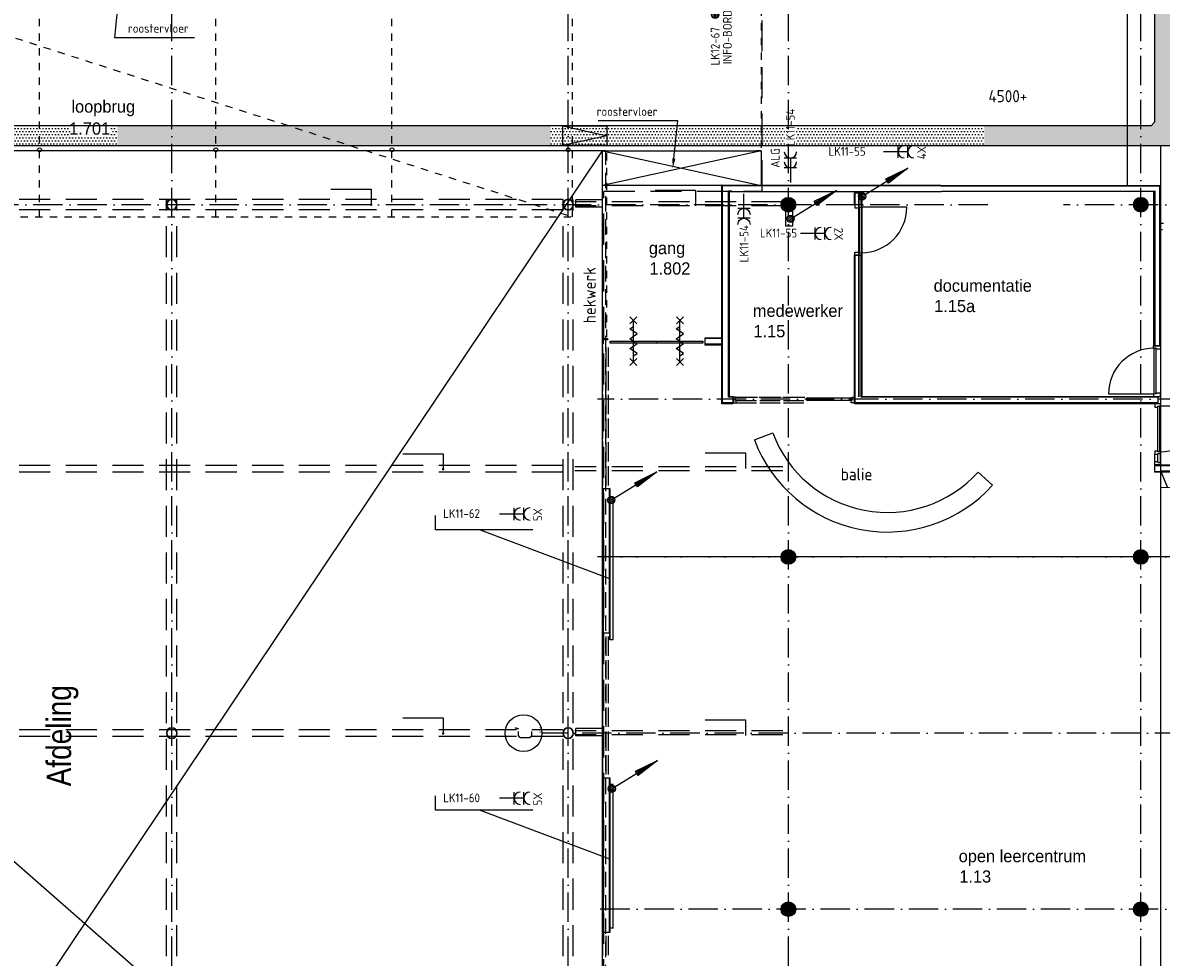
# Model space of a CAD drawing. Header units: millimetres. Extents: x 84333 to 241285, y -2244 to 84291.
# Tile 25 of 74: x 158474 to 181735, y 18995 to 38094. Entities that reach past the tile are written whole.
import ezdxf
from ezdxf.enums import TextEntityAlignment as Align

# ---------------------------------------------------------------- set-up
doc = ezdxf.new("R2010")
doc.units = ezdxf.units.MM
doc.header["$LTSCALE"] = 100
for name, pattern in [('DASHDOT', [9, 6, -1.5, 0, -1.5]), ('DASHED', [3, 1.5, -1.5]), ('HIDDEN', [9.525, 6.35, -3.175]), ('HIDDEN2', [4.7625, 3.175, -1.5875])]:
    doc.linetypes.add(name, pattern=pattern)
doc.layers.get('0').update_dxf_attribs({"linetype": 'CONTINUOUS'})
for name, color, linetype in [('AFDELING', 4, 'CONTINUOUS'), ('AL$1----_ALGEMEEN', 7, 'CONTINUOUS'), ('AL$1----_MAATVOERING', 7, 'CONTINUOUS'), ('AL$1----_TEKST', 7, 'CONTINUOUS'), ('AL$7----_STRAMIEN', 1, 'DASHDOT'), ('AL22----_BINNENWAND', 7, 'CONTINUOUS'), ('AL23----_VLOEREN', 4, 'CONTINUOUS'), ('AL28----_KONSTRUKTIE', 3, 'CONTINUOUS'), ('AL31----_BUITENKOZ', 7, 'CONTINUOUS'), ('AL32----_BINNENKOZ', 7, 'CONTINUOUS'), ('AL32----_DRAAIR', 7, 'CONTINUOUS'), ('AL32----_DRAAIRICHTING', 1, 'CONTINUOUS'), ('AL34----_BALUSTRADES', 4, 'DASHED'), ('AL65----_BEVEILIGING', 7, 'CONTINUOUS'), ('ALN-----_BLOCKNAAM', 2, 'CONTINUOUS'), ('ALXAA---_GEWBETON', 12, 'CONTINUOUS'), ('BL$4----', 7, 'CONTINUOUS'), ('BOUW', 8, 'CONTINUOUS'), ('EA61303-_ARCEER', 1, 'CONTINUOUS'), ('EB62203-_ATTRIB', 2, 'CONTINUOUS'), ('EB63104-_ATTRIB', 2, 'CONTINUOUS'), ('EL6126--_PVR', 3, 'CONTINUOUS'), ('EL61303-_WANDGOOT', 3, 'CONTINUOUS'), ('EL62203-_KRACHT-WCD230', 3, 'CONTINUOUS'), ('EL63104-_LICHT-ASP230V', 3, 'CONTINUOUS'), ('EL6441--_DATACOM', 3, 'CONTINUOUS'), ('KABELGGOOT1', 8, 'CONTINUOUS'), ('LIJN070', 130, 'CONTINUOUS'), ('MV-BINNENKOZIJN', 1, 'CONTINUOUS')]:
    doc.layers.add(name, color=color, linetype=linetype)
doc.styles.add('1_8', font='ISO', dxfattribs={"height": 1.8})
doc.styles.add('2_0', font='iso', dxfattribs={"height": 200})
doc.styles.add('BURO-025', font='BUROFONT.shx', dxfattribs={"height": 250})
doc.styles.add('NORATT', font='isocp.shx')
doc.styles.get("Standard").update_dxf_attribs({"font": 'iso.shx'})
doc.styles.add('TECHNIC', font='technic_.ttf')
pattern_1 = [(8e-14, (39793.956, 199192.7), (31.75, 63.5), [0, -63.5])]

# ---------------------------------------------------------------- blocks, each defined once
blk = doc.blocks.new('ES3W2A')
for p, q in [((1.25, 2), (-1.25, 2)), ((1.25, 0), (-1.25, 0)), ((0, 2), (0, -3))]:
    blk.add_line(p, q)
for centre in [(0, 3.25), (0, 1.25)]:
    blk.add_arc(centre, 1.25, 180, 0)
at = {"style": '1_8'}
for tag, flags, p in [('VERMOGEN', 9, (-2.5, 5)), ('GROEP', 8, (0, 5)), ('SCHAK', 8, (2.5, 5)), ('TAL', 8, (2.5, 5)), ('GELIJK', 9, (5, 5)), ('KAST', 9, (7, 5))]:
    blk.add_attdef(tag, text='', height=1.8, rotation=90, dxfattribs=dict(at, flags=flags)).set_placement(p, align=Align.MIDDLE_CENTER)
at = {"style": '1_8', "width": 0.7, "flags": 8}
blk.add_attdef('DOEL', text='', height=1.8, rotation=90, dxfattribs=at).set_placement((-2.5, 5), align=Align.MIDDLE_LEFT)
at = {"style": '1_8', "flags": 9}
blk.add_attdef('M_CODE', text='', height=1.8, dxfattribs=at).set_placement((0, 0), align=Align.MIDDLE_CENTER)
blk = doc.blocks.new('ES3X2')
for p, q in [((-0.45, 1.4), (-0.45, 2.6)), ((-0.15, 1.27), (-0.15, 2.73)), ((0.15, 1.27), (0.15, 2.73)), ((0.45, 1.4), (0.45, 2.6)), ((0, 1.25), (0, -3))]:
    blk.add_line(p, q)
at = {"color": 210}
for p, q in [((-0.6, 0.65), (-0.6, -0.15)), ((-0.6, 0.25), (0.6, -0.35)), ((-0.72, -0.71), (-0.72, -0.39)), ((-0.64, -0.75), (-0.64, -0.35)), ((-0.6, -0.55), (0.6, -1.15)), ((-0.6, -1.35), (0.6, -1.95)), ((-0.56, -0.75), (-0.56, -0.35)), ((-0.48, -0.71), (-0.48, -0.39))]:
    blk.add_line(p, q, dxfattribs=at)
blk.add_circle((0, 2), 0.75)
blk.add_circle((-0.6, -0.55), 0.2, dxfattribs=at)
at = {"style": '1_8'}
for tag, flags, p in [('VERMOGEN', 9, (-2.5, 4.5)), ('GROEP', 8, (0, 4.5)), ('SCHAK', 8, (2.5, 4.5)), ('KAST', 9, (7, 4.5)), ('DOEL', 8, (-2.5, 1))]:
    blk.add_attdef(tag, text='', height=1.8, rotation=90, dxfattribs=dict(at, flags=flags)).set_placement(p, align=Align.MIDDLE_LEFT)
at = {"style": '1_8', "flags": 8}
blk.add_attdef('TAL', text='', height=1.8, rotation=90, dxfattribs=at).set_placement((2.5, 4.5), align=Align.MIDDLE_CENTER)
at = {"style": '1_8', "flags": 9}
blk.add_attdef('M_CODE', text='', height=1.8, dxfattribs=at).set_placement((0, 0), align=Align.MIDDLE_CENTER)
blk = doc.blocks.new('DEMARKATIE1EB')
at = {"layer": 'LIJN070', "linetype": 'HIDDEN'}
for p, q in [((-48632, 23187), (-48632, 67006)), ((-51870, 23187), (-48632, 23187)), ((-51870, -5528), (-51870, 23182))]:
    blk.add_line(p, q, dxfattribs=at)
blk = doc.blocks.new('EH100000')
at = {"linetype": 'ByBlock'}
for p, q in [((1, 0.5), (0, 0.5)), ((1, 0.5, 1), (0, 0.5, 1)), ((0, -0.5, 1), (1, -0.5, 1)), ((1, -0.5), (0, -0.5))]:
    blk.add_line(p, q, dxfattribs=at)
at = {"linetype": 'ByBlock', "invisible_edges": 15}
for points in [[(1, -0.5), (0, -0.5), (0, 0.5), (1, 0.5)], [(0, 0.5), (1, 0.5), (1, 0.5, 1), (0, 0.5, 1)], [(0, -0.5, 1), (1, -0.5, 1), (1, -0.5), (0, -0.5)]]:
    blk.add_3dface(points, dxfattribs=at)
at = {"linetype": 'ByBlock', "style": '2_0', "flags": 8}
blk.add_attdef('FUNCTIE', text='', height=0.5, dxfattribs=at).set_placement((0.5, 0), align=Align.MIDDLE)
at = {"linetype": 'ByBlock', "flags": 9}
blk.add_attdef('SCHOT', text='', height=0.5, dxfattribs=at).set_placement((0.5, 0), align=Align.MIDDLE)
blk = doc.blocks.new('ES111201')
at = {"color": 0}
for p, q in [((0.38, 0.65), (5.5, 9.53)), ((0.73, 0.15), (-0.73, 0.15)), ((0.6, 0.45), (-0.6, 0.45)), ((0.73, -0.15), (-0.73, -0.15)), ((0.6, -0.45), (-0.6, -0.45))]:
    blk.add_line(p, q, dxfattribs=at)
for points in [[(2.57, 5.45), (5.5, 9.53), (3.43, 4.95)], [(3.22, 5.07), (4.63, 8.01), (2.78, 5.32)]]:
    blk.add_lwpolyline(points, close=True, dxfattribs=at)
blk.add_circle((0, 0), 0.75, dxfattribs=at)
blk = doc.blocks.new('EH100005')
blk.add_lwpolyline([(-1, -0.5), (0, -0.5), (0, 0.5), (-1, 0.5)])
at = {"style": '2_0', "flags": 9}
blk.add_attdef('HULPSTUK', text='', height=0.5, dxfattribs=at).set_placement((0, 0), align=Align.MIDDLE)
blk = doc.blocks.new('1010')
at = {"layer": 'AL$7----_STRAMIEN', "color": 7, "linetype": 'Continuous'}
blk.add_circle((0, 750), 750, dxfattribs=at)
at = {"layer": 'AL$7----_STRAMIEN', "color": 3, "linetype": 'Continuous'}
blk.add_attdef('STR-NAAM', text='', height=600, rotation=360, dxfattribs=at).set_placement((0, 750), align=Align.MIDDLE)
at = {"layer": 'ALN-----_BLOCKNAAM', "linetype": 'Continuous'}
blk.add_text('1010', height=100, dxfattribs=at).set_placement((0, 0))
blk = doc.blocks.new('A$C13e6995e')
at = {"layer": 'KABELGGOOT1'}
h = blk.add_hatch(dxfattribs=at)
h.set_pattern_fill('DOTS', color=256, scale=40, style=0)
h.set_pattern_definition(pattern_1)
h.paths.add_polyline_path([(97665, 44809), (97740, 44884), (100013, 44884), (100013, 45284), (97739, 45284), (97665, 45359), (97665, 53930), (97739, 54005), (106079, 54005), (106154, 53930), (106154, 49547), (106079, 49472), (104732, 49472), (104732, 49072), (106554, 49072), (106555, 54406), (97265, 54406), (97265, 38306), (97196, 38231), (93788, 38231), (93788, 37831), (97665, 37831)])
h = blk.add_hatch(dxfattribs=at)
h.set_pattern_fill('DOTS', color=256, scale=40, style=0)
h.set_pattern_definition(pattern_1)
h.paths.add_polyline_path([(76072, 38231), (71784, 38231), (71784, 37828), (76072, 37828)])
h = blk.add_hatch(dxfattribs=at)
h.set_pattern_fill('DOTS', color=256, scale=40, style=0)
h.set_pattern_definition(pattern_1)
h.paths.add_polyline_path([(80663, 38231), (76072, 38231), (76072, 37828), (80663, 37829)])
h.paths.add_polyline_path([(84930, 38231), (80663, 38231), (80663, 37829), (84930, 37829)])
h = blk.add_hatch(dxfattribs=at)
h.set_pattern_fill('DOTS', color=256, scale=40, style=0)
h.set_pattern_definition(pattern_1)
h.paths.add_polyline_path([(87037, 38231), (86074, 38231), (85174, 38231), (85174, 37829), (87037, 37830)])
h.paths.add_polyline_path([(85174, 38231), (84930, 38231), (84930, 37829), (85174, 37829)])
h.paths.add_polyline_path([(89791, 38231), (87037, 38231), (87037, 37830), (89791, 37830)])
h = blk.add_hatch(dxfattribs=at)
h.set_pattern_fill('DOTS', color=256, scale=40, style=0)
h.set_pattern_definition(pattern_1)
h.paths.add_polyline_path([(93788, 38231), (89791, 38231), (89791, 37830), (93788, 37831)])
at = {"layer": 'AL$1----_ALGEMEEN', "color": 8, "linetype": 'DASHED'}
for p, q in [((59995, 44520), (85375, 36370)), ((74485, 36370), (74485, 44520)), ((78085, 36370), (78085, 44520)), ((81685, 36370), (81685, 44520)), ((85375, 36370), (85375, 44520)), ((59995, 36370), (85375, 36370))]:
    blk.add_line(p, q, dxfattribs=at)
at = {"layer": 'AL$1----_MAATVOERING', "color": 8}
for p, q in [((76199, 41875), (76018, 40034)), ((76018, 40034), (77651, 40034)), ((87528, 38335), (85895, 38335)), ((87444, 37564), (87528, 38335))]:
    blk.add_line(p, q, dxfattribs=at)
blk.add_solid([(87477, 37561), (87422, 37366), (87411, 37568)], dxfattribs=at)
at = {"layer": 'AL$7----_STRAMIEN', "color": 1}
for p, q in [((89785, 9360), (89785, 63920)), ((93858, 36620), (59485, 36620)), ((107244, 36620), (95405, 36620)), ((107824, 32645), (85885, 32645)), ((107244, 29420), (85885, 29420)), ((107824, 29420), (85885, 29420)), ((109574, 25820), (84754, 25820)), ((107244, 22220), (85885, 22220))]:
    blk.add_line(p, q, dxfattribs=at)
at = {"layer": 'AL$7----_STRAMIEN'}
for points in [[(77185, 9360), (77185, 48023)], [(85285, 9360), (85285, 48023)]]:
    blk.add_lwpolyline(points, dxfattribs=at)
at = {"layer": 'AL$7----_STRAMIEN', "color": 1}
blk.add_lwpolyline([(96985, 9360), (96985, 42621)], dxfattribs=at)
at = {"layer": 'AL22----_BINNENWAND', "color": 8}
for p, q in [((88424, 32552), (88424, 37026)), ((88424, 37026), (97379, 37014)), ((97379, 37014), (97379, 33736)), ((97254, 36889), (88574, 36877)), ((88574, 36877), (88574, 32702)), ((91136, 36620), (91136, 36864)), ((91136, 36864), (91286, 36864)), ((91136, 36620), (91136, 36864)), ((91136, 36864), (91286, 36864)), ((91286, 36864), (91286, 36620)), ((91286, 36864), (91286, 36620)), ((97254, 33736), (97254, 36889)), ((91286, 36620), (91136, 36620)), ((91286, 36620), (91136, 36620)), ((91136, 32552), (91136, 35586)), ((91136, 35586), (91286, 35586)), ((91136, 32552), (91136, 35586)), ((91136, 35586), (91286, 35586)), ((91286, 35586), (91286, 32702)), ((91286, 35586), (91286, 32702)), ((88085, 33752), (88085, 33902)), ((88085, 33902), (88424, 33902)), ((88424, 33752), (88085, 33752)), ((88424, 33902), (88424, 33752)), ((97379, 33736), (97254, 33736)), ((88574, 32702), (88651, 32702)), ((88651, 32702), (88651, 32552)), ((91286, 32702), (97336, 32702)), ((91286, 32702), (97336, 32702)), ((97336, 32702), (97336, 32552)), ((97336, 32702), (97336, 32552)), ((88651, 32552), (88424, 32552)), ((97336, 32552), (91136, 32552)), ((97336, 32552), (91136, 32552)), ((97272, 31301), (105407, 31301)), ((97272, 31151), (97272, 31301)), ((105407, 31151), (97272, 31151)), ((85987, 27862), (85987, 30816)), ((85987, 30816), (86137, 30816)), ((86137, 30816), (86137, 27862)), ((86137, 27862), (85987, 27862)), ((85987, 21746), (85987, 24908)), ((85987, 24908), (86137, 24908)), ((86137, 24908), (86137, 21746)), ((86137, 21746), (85987, 21746))]:
    blk.add_line(p, q, dxfattribs=at)
at = {"layer": 'AL22----_BINNENWAND', "color": 8, "linetype": 'Continuous'}
for p, q in [((88439, 32567), (88439, 37011)), ((88439, 37011), (97364, 36999)), ((97364, 36999), (97364, 33736)), ((88559, 36892), (97269, 36904)), ((88559, 32687), (88559, 36892)), ((91151, 36620), (91151, 36864)), ((91151, 36620), (91151, 36864)), ((91271, 36620), (91271, 36864)), ((91271, 36620), (91271, 36864)), ((97269, 36904), (97269, 33736)), ((91151, 32567), (91151, 35586)), ((91151, 32567), (91151, 35586)), ((91271, 32687), (91271, 35586)), ((91271, 32687), (91271, 35586)), ((88424, 33887), (88085, 33887)), ((88424, 33767), (88085, 33767)), ((88651, 32567), (88439, 32567)), ((88651, 32687), (88559, 32687)), ((97336, 32567), (91151, 32567)), ((97336, 32567), (91151, 32567)), ((97336, 32687), (91271, 32687)), ((97336, 32687), (91271, 32687)), ((97272, 31286), (105407, 31286)), ((97272, 31166), (105407, 31166)), ((86002, 30816), (86002, 27862)), ((86122, 30816), (86122, 27862)), ((86002, 24908), (86002, 21746)), ((86122, 24908), (86122, 21746))]:
    blk.add_line(p, q, dxfattribs=at)
at = {"layer": 'AL23----_VLOEREN', "color": 8}
for p, q in [((85987, 37720), (59874, 37720)), ((69182, 12640), (85987, 37720)), ((85987, 12673), (85987, 37720)), ((85987, 37720), (89225, 37014)), ((85987, 37014), (85987, 37720)), ((85987, 37720), (89225, 37720)), ((89225, 37720), (85987, 37014)), ((89225, 37720), (89225, 37014)), ((89225, 37014), (85987, 37014)), ((64831, 31191), (85987, 12673))]:
    blk.add_line(p, q, dxfattribs=at)
at = {"layer": 'AL28----_KONSTRUKTIE', "color": 8}
for p, q in [((85987, 36716), (85439, 36716)), ((85439, 36566), (85439, 36716)), ((85987, 36566), (85439, 36566)), ((85987, 25916), (85439, 25916)), ((85439, 25766), (85439, 25916)), ((85987, 25766), (85439, 25766))]:
    blk.add_line(p, q, dxfattribs=at)
for centre, radius in [((74485, 37741), 40), ((78085, 37741), 40), ((81685, 37741), 40), ((85285, 37741), 40), ((89785, 36620), 150), ((96985, 36620), 150), ((89785, 29420), 150), ((96985, 29420), 150), ((89785, 22220), 150), ((96985, 22220), 150)]:
    blk.add_circle(centre, radius, dxfattribs=at)
for centre, radius, start, end in [((77185, 36620), 110, 0, 180), ((77185, 36620), 110, 180, 0), ((77185, 36620), 102, 0, 180), ((77185, 36620), 102, 180, 0), ((85285, 36620), 110, 0, 180), ((85285, 36620), 110, 180, 0), ((85285, 36620), 102, 0, 180), ((85285, 36620), 102, 180, 0), ((77185, 25820), 110, 0, 180), ((77185, 25820), 110, 180, 0), ((77185, 25820), 102, 0, 180), ((77185, 25820), 102, 180, 0), ((85285, 25820), 110, 0, 180), ((85285, 25820), 110, 180, 0), ((85285, 25820), 102, 0, 180), ((85285, 25820), 102, 180, 0)]:
    blk.add_arc(centre, radius, start, end, dxfattribs=at)
at = {"layer": 'AL31----_BUITENKOZ', "color": 8, "linetype": 'Continuous'}
for p, q in [((86146, 33790), (86146, 33831)), ((86146, 33831), (87087, 33831)), ((87087, 33790), (86146, 33790)), ((87087, 33831), (87087, 33790)), ((87099, 33790), (87099, 33831)), ((87099, 33831), (88037, 33831)), ((88037, 33790), (87099, 33790)), ((88037, 33831), (88037, 33790)), ((90154, 32663), (90154, 32622)), ((91084, 32663), (90154, 32663)), ((90154, 32622), (91084, 32622)), ((91084, 32622), (91084, 32663))]:
    blk.add_line(p, q, dxfattribs=at)
at = {"layer": 'AL32----_BINNENKOZ', "color": 8, "linetype": 'HIDDEN2'}
for p, q in [((86056, 37719), (59874, 37720)), ((85987, 12667), (85987, 37719)), ((86056, 12667), (86056, 37719))]:
    blk.add_line(p, q, dxfattribs=at)
at = {"layer": 'AL32----_BINNENKOZ', "color": 8}
for p, q in [((91281, 36620), (91142, 36620)), ((91142, 36620), (91142, 36553)), ((91142, 36553), (91230, 36553)), ((91230, 36570), (91230, 35636)), ((91230, 36553), (91230, 36570)), ((91230, 36570), (91281, 36570)), ((91270, 36570), (91270, 35636)), ((91281, 36570), (91281, 36620)), ((97379, 36104), (97379, 36243)), ((97379, 36243), (97446, 36243)), ((97429, 36104), (97379, 36104)), ((91142, 35586), (91142, 35653)), ((91142, 35653), (91230, 35653)), ((91230, 35653), (91230, 35636)), ((91230, 35636), (91281, 35636)), ((91281, 35636), (91281, 35586)), ((91281, 35586), (91142, 35586)), ((85987, 33770), (85987, 33884)), ((85987, 33884), (86101, 33884)), ((86005, 33770), (86005, 33866)), ((86005, 33866), (86101, 33866)), ((97247, 33736), (97386, 33736)), ((97247, 33686), (97247, 33736)), ((97386, 33736), (97386, 33669)), ((85987, 33720), (85987, 33291)), ((86054, 33703), (86054, 33308)), ((86101, 33703), (86101, 33308)), ((97298, 33686), (97247, 33686)), ((97258, 32752), (97258, 33686)), ((97298, 32752), (97298, 33686)), ((97298, 33669), (97298, 33686)), ((97386, 33669), (97298, 33669)), ((85987, 33235), (85987, 32806)), ((86054, 33218), (86054, 32823)), ((86101, 33218), (86101, 32823)), ((85987, 32750), (85987, 32321)), ((86054, 32733), (86054, 32338)), ((86101, 32733), (86101, 32338)), ((88702, 32683), (88652, 32683)), ((88652, 32683), (88652, 32659)), ((88669, 32659), (88652, 32659)), ((88652, 32592), (88652, 32569)), ((88652, 32569), (88652, 32592)), ((88652, 32592), (88669, 32592)), ((88652, 32569), (88719, 32569)), ((88669, 32592), (88669, 32659)), ((88702, 32683), (89152, 32683)), ((88702, 32616), (88702, 32683)), ((88719, 32616), (88702, 32616)), ((88719, 32616), (89135, 32616)), ((88719, 32569), (88719, 32616)), ((88719, 32569), (89135, 32569)), ((89185, 32683), (89636, 32683)), ((89202, 32616), (89619, 32616)), ((89202, 32569), (89619, 32569)), ((89669, 32683), (90119, 32683)), ((89686, 32616), (90102, 32616)), ((89686, 32569), (90102, 32569)), ((91069, 32569), (91069, 32616)), ((91069, 32616), (91086, 32616)), ((91136, 32569), (91069, 32569)), ((91086, 32616), (91086, 32683)), ((91086, 32683), (91136, 32683)), ((91136, 32683), (91136, 32569)), ((97298, 32752), (97247, 32752)), ((97247, 32752), (97247, 32702)), ((97247, 32702), (97386, 32702)), ((97386, 32769), (97298, 32769)), ((97298, 32769), (97298, 32752)), ((97336, 32702), (97336, 32569)), ((97386, 32702), (97386, 32769)), ((97386, 32552), (97272, 32552)), ((97272, 32552), (97272, 32485)), ((97272, 32485), (97335, 32485)), ((97335, 32485), (97335, 32502)), ((97335, 32502), (97386, 32502)), ((97335, 31568), (97335, 32502)), ((97375, 31568), (97375, 32502)), ((97386, 32502), (97386, 32552)), ((85987, 32265), (85987, 31836)), ((86054, 32248), (86054, 31853)), ((86101, 32248), (86101, 31853)), ((89089, 31814), (89463, 31954)), ((85987, 31780), (85987, 31351)), ((86054, 31763), (86054, 31368)), ((86101, 31763), (86101, 31368)), ((97335, 31585), (97272, 31585)), ((97272, 31585), (97272, 31518)), ((97272, 31368), (97272, 31518)), ((97272, 31518), (97335, 31518)), ((97335, 31568), (97335, 31585)), ((97386, 31568), (97335, 31568)), ((97335, 31518), (97335, 31535)), ((97335, 31535), (97386, 31535)), ((97335, 31368), (97335, 31518)), ((97386, 31535), (97386, 31568)), ((97386, 31535), (97386, 31568)), ((97386, 31351), (97386, 31535)), ((85987, 31295), (85987, 30866)), ((86054, 31278), (86054, 30883)), ((86101, 31278), (86101, 30883)), ((97272, 31301), (97272, 31368)), ((97272, 31368), (97335, 31368)), ((97386, 31301), (97272, 31301)), ((97335, 31368), (97335, 31351)), ((97335, 31351), (97386, 31351)), ((97386, 31351), (97386, 31301)), ((93661, 31154), (93958, 30886)), ((85987, 27812), (85987, 27383)), ((86054, 27795), (86054, 27400)), ((86101, 27795), (86101, 27400)), ((85987, 27327), (85987, 26898)), ((86054, 27310), (86054, 26915)), ((86101, 27310), (86101, 26915)), ((85987, 26842), (85987, 26413)), ((86054, 26825), (86054, 26430)), ((86101, 26825), (86101, 26430)), ((85987, 26357), (85987, 25928)), ((86054, 26340), (86054, 25945)), ((86101, 26340), (86101, 25945)), ((85987, 25872), (85987, 25443)), ((86054, 25855), (86054, 25460)), ((86101, 25855), (86101, 25460)), ((85987, 25387), (85987, 24958)), ((86054, 25370), (86054, 24975)), ((86101, 25370), (86101, 24975)), ((85987, 21696), (85987, 21267)), ((86054, 21679), (86054, 21284)), ((86101, 21679), (86101, 21284))]:
    blk.add_line(p, q, dxfattribs=at)
for radius in [2500, 2900]:
    blk.add_arc((91805, 32830), radius, 200.4958, 317.9285, dxfattribs=at)
at = {"layer": 'AL32----_DRAAIR', "color": 8}
blk.add_line((98309, 32502), (97375, 32502), dxfattribs=at)
blk.add_arc((97375, 32502), 934, 270, 0, dxfattribs=at)
at = {"layer": 'AL32----_DRAAIRICHTING', "color": 8}
for p, q in [((96705, 43576), (96705, 37022)), ((92204, 36570), (91270, 36570)), ((96324, 32752), (97258, 32752))]:
    blk.add_line(p, q, dxfattribs=at)
for centre, start, end in [((91270, 36570), 270, 0), ((97258, 32752), 90, 180)]:
    blk.add_arc(centre, 934, start, end, dxfattribs=at)
at = {"layer": 'AL34----_BALUSTRADES', "color": 8}
for p, q in [((89225, 41230), (89225, 37720)), ((86077, 37820), (59811, 37820)), ((86077, 33920), (86077, 37820)), ((89225, 37720), (89135, 37720))]:
    blk.add_line(p, q, dxfattribs=at)
at = {"layer": 'AL65----_BEVEILIGING', "color": 8, "linetype": 'Continuous'}
for p, q in [((86547, 34186), (86687, 34326)), ((86687, 34186), (86547, 34326)), ((86617, 33406), (86617, 34256)), ((87498, 34186), (87638, 34326)), ((87638, 34186), (87498, 34326)), ((87568, 33406), (87568, 34256)), ((86542, 34081), (86617, 34131)), ((86692, 33981), (86542, 34081)), ((86617, 33931), (86692, 33981)), ((87493, 34081), (87568, 34131)), ((87643, 33981), (87493, 34081)), ((87568, 33931), (87643, 33981)), ((86542, 33881), (86617, 33931)), ((86692, 33781), (86542, 33881)), ((86542, 33681), (86617, 33731)), ((86617, 33731), (86692, 33781)), ((87493, 33881), (87568, 33931)), ((87643, 33781), (87493, 33881)), ((87493, 33681), (87568, 33731)), ((87568, 33731), (87643, 33781)), ((86692, 33581), (86542, 33681)), ((86617, 33531), (86692, 33581)), ((87643, 33581), (87493, 33681)), ((87568, 33531), (87643, 33581)), ((86547, 33336), (86687, 33476)), ((86687, 33336), (86547, 33476)), ((87498, 33336), (87638, 33476)), ((87638, 33336), (87498, 33476))]:
    blk.add_line(p, q, dxfattribs=at)
at = {"layer": 'ALXAA---_GEWBETON', "color": 8}
for p, q in [((89725, 36483), (89725, 36758)), ((89745, 36475), (89745, 36765)), ((89765, 36471), (89765, 36769)), ((89785, 36470), (89785, 36770)), ((89805, 36471), (89805, 36769)), ((89825, 36475), (89825, 36765)), ((89845, 36483), (89845, 36758)), ((96925, 36483), (96925, 36758)), ((96945, 36475), (96945, 36765)), ((96965, 36471), (96965, 36769)), ((96985, 36470), (96985, 36770)), ((97005, 36471), (97005, 36769)), ((97025, 36475), (97025, 36765)), ((97045, 36483), (97045, 36758)), ((89645, 36566), (89645, 36674)), ((89665, 36530), (89665, 36710)), ((89685, 36508), (89685, 36732)), ((89705, 36493), (89705, 36747)), ((89865, 36493), (89865, 36747)), ((89885, 36508), (89885, 36732)), ((89905, 36530), (89905, 36710)), ((89925, 36566), (89925, 36674)), ((96845, 36566), (96845, 36674)), ((96865, 36530), (96865, 36710)), ((96885, 36508), (96885, 36732)), ((96905, 36493), (96905, 36747)), ((97065, 36493), (97065, 36747)), ((97085, 36508), (97085, 36732)), ((97105, 36530), (97105, 36710)), ((97125, 36566), (97125, 36674)), ((89705, 29293), (89705, 29547)), ((89725, 29283), (89725, 29558)), ((89745, 29275), (89745, 29565)), ((89765, 29271), (89765, 29569)), ((89785, 29270), (89785, 29570)), ((89805, 29271), (89805, 29569)), ((89825, 29275), (89825, 29565)), ((89845, 29283), (89845, 29558)), ((89865, 29293), (89865, 29547)), ((96905, 29293), (96905, 29547)), ((96925, 29283), (96925, 29558)), ((96945, 29275), (96945, 29565)), ((96965, 29271), (96965, 29569)), ((96985, 29270), (96985, 29570)), ((97005, 29271), (97005, 29569)), ((97025, 29275), (97025, 29565)), ((97045, 29283), (97045, 29558)), ((97065, 29293), (97065, 29547)), ((89645, 29366), (89645, 29474)), ((89665, 29330), (89665, 29510)), ((89685, 29308), (89685, 29532)), ((89885, 29308), (89885, 29532)), ((89905, 29330), (89905, 29510)), ((89925, 29366), (89925, 29474)), ((96845, 29366), (96845, 29474)), ((96865, 29330), (96865, 29510)), ((96885, 29308), (96885, 29532)), ((97085, 29308), (97085, 29532)), ((97105, 29330), (97105, 29510)), ((97125, 29366), (97125, 29474)), ((89685, 22108), (89685, 22332)), ((89705, 22093), (89705, 22347)), ((89725, 22083), (89725, 22358)), ((89745, 22075), (89745, 22365)), ((89765, 22071), (89765, 22369)), ((89785, 22070), (89785, 22370)), ((89805, 22071), (89805, 22369)), ((89825, 22075), (89825, 22365)), ((89845, 22083), (89845, 22358)), ((89865, 22093), (89865, 22347)), ((89885, 22108), (89885, 22332)), ((96885, 22108), (96885, 22332)), ((96905, 22093), (96905, 22347)), ((96925, 22083), (96925, 22358)), ((96945, 22075), (96945, 22365)), ((96965, 22071), (96965, 22369)), ((96985, 22070), (96985, 22370)), ((97005, 22071), (97005, 22369)), ((97025, 22075), (97025, 22365)), ((97045, 22083), (97045, 22358)), ((97065, 22093), (97065, 22347)), ((97085, 22108), (97085, 22332)), ((89645, 22166), (89645, 22274)), ((89665, 22130), (89665, 22310)), ((89905, 22130), (89905, 22310)), ((89925, 22166), (89925, 22274)), ((96845, 22166), (96845, 22274)), ((96865, 22130), (96865, 22310)), ((97105, 22130), (97105, 22310)), ((97125, 22166), (97125, 22274))]:
    blk.add_line(p, q, dxfattribs=at)
at = {"layer": 'KABELGGOOT1'}
for p, q in [((97265, 54405, 2750), (97265, 38306, 2750)), ((85174, 38231, 3650), (71686, 38231, 3650)), ((86074, 38231, 2750), (85174, 38231, 3650)), ((85174, 38231, 2750), (86074, 38030, 3650)), ((85174, 38231, 2750), (86074, 38231, 2750)), ((85174, 37831, 2750), (85174, 38231, 2750)), ((85174, 37831, 2750), (85174, 38231, 2750)), ((86074, 38231, 2750), (86074, 37830, 3650)), ((97196, 38231, 2750), (86074, 38231, 2750)), ((97265, 38306, 2750), (97196, 38231, 2750)), ((86074, 38030, 3650), (85174, 37831, 2750)), ((47000, 37825), (97665, 37831)), ((86074, 37830, 3650), (85174, 37831, 2750)), ((97397, 18538, 3040), (97396, 37822, 2750)), ((97396, 31180, 2750), (97666, 31181, 2750)), ((97532, 30844, 3040), (97396, 31180, 2750)), ((97397, 30843, 3040), (97667, 30844, 3040))]:
    blk.add_line(p, q, dxfattribs=at)
at = {"layer": 'MV-BINNENKOZIJN'}
for p, q in [((80438, 36936), (81260, 36936)), ((81260, 36936), (81260, 36618)), ((87063, 36917), (87884, 36917)), ((87884, 36917), (87884, 36599)), ((81907, 31531), (82729, 31531)), ((82729, 31531), (82729, 31213)), ((88087, 31549), (88909, 31549)), ((88909, 31549), (88909, 31231)), ((81907, 26132), (82729, 26132)), ((82729, 26132), (82729, 25814)), ((88087, 26089), (88909, 26089)), ((88909, 26089), (88909, 25771))]:
    blk.add_line(p, q, dxfattribs=at)
at = {"layer": 'MV-BINNENKOZIJN', "color": 2, "linetype": 'HIDDEN'}
for p, q in [((85180, 36726), (60190, 36726)), ((85180, 36515), (60190, 36515)), ((85180, 31288), (60190, 31288)), ((85180, 31153), (60190, 31153)), ((85180, 25888), (60190, 25888)), ((85180, 25753), (60190, 25753))]:
    blk.add_line(p, q, dxfattribs=at)
for points in [[(77080, 12686), (77080, 36726)], [(77290, 12686), (77290, 36726)], [(85180, 12686), (85180, 36726)], [(85390, 12686), (85390, 36726)], [(89668, 36677), (85421, 36677)], [(89668, 36595), (85421, 36595)], [(89668, 31260), (85421, 31260)], [(89668, 31178), (85421, 31178)], [(89668, 25865), (85421, 25865)], [(89668, 25783), (85421, 25783)]]:
    blk.add_lwpolyline(points, dxfattribs=at)
at = {"layer": 'MV-BINNENKOZIJN', "const_width": 25}
for points in [[(81247, 36618, 1), (81272, 36618, 1)], [(82716, 31213, 1), (82741, 31213, 1)], [(82716, 25814, 1), (82741, 25814, 1)]]:
    blk.add_lwpolyline(points, format="xyb", close=True, dxfattribs=at)
at = {"layer": 'AL$7----_STRAMIEN', "color": 8, "xscale": 0.5, "yscale": 0.5, "zscale": 0.5, "rotation": 90.00000000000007}
blk.add_blockref('1010', (84748, 25820), dxfattribs=at).add_auto_attribs({'STR-NAAM': "C'"})
at = {"layer": 'AFDELING', "color": 8, "style": 'TECHNIC'}
for p in [(92219, 54468), (58038, 41625), (88108, 41444)]:
    blk.add_attdef('VIDE', text='', height=500, dxfattribs=at).set_placement(p, align=Align.CENTER)
blk.add_attdef('VIDE', text='', height=500, rotation=90, dxfattribs=at).set_placement((75129, 25766), align=Align.CENTER)
at = {"layer": 'AL$1----_TEKST', "color": 8}
blk.add_text('4500+', height=250, dxfattribs=at).set_placement((93873, 38713))
blk.add_text('hekwerk', height=250, rotation=90, dxfattribs=at).set_placement((85847, 34196))
at = {"layer": 'BL$4----', "color": 8}
for s, height, p in [('roostervloer', 180, (76291, 40134)), ('roostervloer', 180, (85868, 38435)), ('balie', 250, (90855, 30986))]:
    blk.add_text(s, height=height, dxfattribs=at).set_placement(p)
at = {"layer": 'BOUW', "style": 'BURO-025'}
for s, p in [('loopbrug', (75135, 38502)), ('1.701', (75090, 38051)), ('gang', (86933, 35609)), ('1.802', (86945, 35192)), ('documentatie', (92752, 34841)), ('1.15a', (92764, 34424)), ('medewerker', (89058, 34327)), ('1.15', (89070, 33910)), ('open leercentrum', (93264, 23181)), ('1.13', (93276, 22764))]:
    blk.add_text(s, height=250, dxfattribs=at).set_placement(p)

msp = doc.modelspace()

# ---------------------------------------------------------------- hatches: boundary and pattern name
at = {"layer": 'EA61303-_ARCEER'}
h = msp.add_hatch(dxfattribs=at)
h.set_pattern_fill('LINE,N', color=256, scale=20, angle=315, style=0)
h.set_pattern_definition([(315, (174132.26, 34243.12), (44.901, 44.901), [])])
edge = h.paths.add_edge_path()
edge.add_line((174058, 34243), (174058, 33942))
edge = h.paths.add_edge_path()
edge.add_line((174058, 33942), (174207, 33942))
edge = h.paths.add_edge_path()
edge.add_line((174207, 33942), (174207, 34243))
edge = h.paths.add_edge_path()
edge.add_line((174207, 34243), (174058, 34243))

# ---------------------------------------------------------------- linework, layer by layer
at = {"layer": 'EL61303-_WANDGOOT'}
for p, q in [((172959, 34650, 1500), (172894, 34650)), ((170470, 28415), (170535, 28415, 1500)), ((170535, 25479, 1500), (170470, 25479)), ((170535, 22525, 1500), (170470, 22525)), ((170535, 19589, 1500), (170470, 19589))]:
    msp.add_line(p, q, dxfattribs=at)
at = {"layer": 'EL62203-_KRACHT-WCD230'}
for p, q in [((166906, 27732), (166906, 28021)), ((168893, 27732), (166906, 27732)), ((167817, 27732), (170459, 26739)), ((166906, 22002), (166906, 22291)), ((168893, 22002), (166906, 22002)), ((167817, 22002), (170459, 21009))]:
    msp.add_line(p, q, dxfattribs=at)

# ---------------------------------------------------------------- block references
at = {"layer": 'EL6126--_PVR', "xscale": 99.99999999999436, "yscale": 99.99999999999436, "zscale": 99.99999999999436, "rotation": 331.7005555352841}
for p in [(175623, 34546, 1500), (174161, 34087), (170495, 28336, 1500), (170508, 22439, 1500)]:
    msp.add_blockref('ES111201', p, dxfattribs=at)
at = {"layer": 'EL61303-_WANDGOOT'}
for name, p, xscale, yscale, zscale, rotation in [('EH100000', (175591, 34650, 1500), 4200, 65, 120, 270), ('EH100005', (174132, 34243), 276, 149.5, 276, 90), ('EH100005', (174132, 33942), 276, 149.5, 276, 270), ('EH100000', (170502, 28415, 1500), 2936, 65, 120, 270), ('EH100000', (170502, 22525, 1500), 2936, 65, 120, 270)]:
    msp.add_blockref(name, p, dxfattribs=dict(at, xscale=xscale, yscale=yscale, zscale=zscale, rotation=rotation))
at = {"layer": 'EL62203-_KRACHT-WCD230'}
ref = msp.add_blockref('ES3W2A', (174159, 35129), dxfattribs=dict(at, xscale=100, yscale=100, zscale=100))
ref.add_attrib('DOEL', 'ALG', dxfattribs={"layer": 'EB62203-_ATTRIB', "color": 1, "height": 180, "rotation": 90, "style": '1_8', "flags": 8}).set_placement((173849, 35131), align=Align.MIDDLE_LEFT)
ref.add_attrib('GROEP', 'LK11-54', dxfattribs={"layer": 'EB62203-_ATTRIB', "color": 1, "height": 180, "rotation": 90, "style": '1_8', "flags": 8}).set_placement((174157, 35575), align=Align.MIDDLE_LEFT)
ref = msp.add_blockref('ES3W2A', (176358, 35457, 1500), dxfattribs=dict(at, xscale=100, yscale=100, zscale=100, rotation=270))
ref.add_attrib('DOEL', '4X', dxfattribs={"layer": 'EB62203-_ATTRIB', "color": 1, "height": 180, "rotation": 90, "style": 'NORATT', "flags": 8}).set_placement((176841, 35573, 1500), align=Align.MIDDLE_RIGHT)
ref.add_attrib('GROEP', 'LK11-55  ', dxfattribs={"layer": 'EB62203-_ATTRIB', "color": 1, "height": 180, "style": 'NORATT', "flags": 8}).set_placement((175901, 35466, 1500), align=Align.MIDDLE_RIGHT)
ref = msp.add_blockref('ES3W2A', (173210, 34299), dxfattribs=dict(at, xscale=-100, yscale=100, zscale=100, rotation=180))
ref.add_attrib('GROEP', 'LK11-54', dxfattribs={"layer": 'EB62203-_ATTRIB', "color": 1, "height": 180, "rotation": 90, "style": '1_8', "flags": 8}).set_placement((173212, 33197), align=Align.MIDDLE_LEFT)
ref = msp.add_blockref('ES3W2A', (174663, 33787, 1500), dxfattribs=dict(at, xscale=100, yscale=100, zscale=100, rotation=270))
ref.add_attrib('DOEL', '2X', dxfattribs={"layer": 'EB62203-_ATTRIB', "color": 1, "height": 180, "rotation": 270, "style": '1_8', "flags": 8}).set_placement((175146, 33904), align=Align.MIDDLE_LEFT)
ref.add_attrib('GROEP', 'LK11-55  ', dxfattribs={"layer": 'EB62203-_ATTRIB', "color": 1, "height": 180, "style": 'NORATT', "flags": 8}).set_placement((174501, 33796, 1500), align=Align.MIDDLE_RIGHT)
ref = msp.add_blockref('ES3W2A', (168512, 28054, 1500), dxfattribs=dict(at, xscale=100, yscale=100, zscale=100, rotation=270))
ref.add_attrib('DOEL', '5X', dxfattribs={"layer": 'EB62203-_ATTRIB', "color": 1, "height": 180, "rotation": 90, "style": 'NORATT', "flags": 8}).set_placement((168995, 28171, 1500), align=Align.MIDDLE_RIGHT)
ref.add_attrib('GROEP', 'LK11-62', dxfattribs={"layer": 'EB62203-_ATTRIB', "color": 1, "height": 180, "style": 'NORATT', "flags": 8}).set_placement((167815, 28063, 1500), align=Align.MIDDLE_RIGHT)
ref = msp.add_blockref('ES3W2A', (168512, 22244, 1500), dxfattribs=dict(at, xscale=100, yscale=100, zscale=100, rotation=270))
ref.add_attrib('DOEL', '5X', dxfattribs={"layer": 'EB62203-_ATTRIB', "color": 1, "height": 180, "rotation": 90, "style": 'NORATT', "flags": 8}).set_placement((168995, 22360, 1500), align=Align.MIDDLE_RIGHT)
ref.add_attrib('GROEP', 'LK11-60', dxfattribs={"layer": 'EB62203-_ATTRIB', "color": 1, "height": 180, "style": 'NORATT', "flags": 8}).set_placement((167815, 22252, 1500), align=Align.MIDDLE_RIGHT)
at = {"layer": 'EL63104-_LICHT-ASP230V'}
ref = msp.add_blockref('ES3X2', (172621, 38455), dxfattribs=dict(at, xscale=100, yscale=100, zscale=100, rotation=180))
ref.add_attrib('DOEL', 'INFO-BORD', dxfattribs={"layer": 'EB63104-_ATTRIB', "color": 1, "height": 180, "rotation": 90, "style": '1_8', "flags": 8}).set_placement((172871, 38355), align=Align.MIDDLE_RIGHT)
ref.add_attrib('GROEP', 'LK12-67', dxfattribs={"layer": 'EB63104-_ATTRIB', "color": 1, "height": 180, "rotation": 90, "style": '1_8', "flags": 8}).set_placement((172621, 38005), align=Align.MIDDLE_RIGHT)
at = {"layer": 'EL6441--_DATACOM'}
ref = msp.add_blockref('A$C13e6995e', (84333, -2244), dxfattribs=at)
ref.add_attrib('VIDE', 'Afdeling', dxfattribs={"layer": 'AFDELING', "color": 8, "height": 500, "rotation": 90, "style": 'TECHNIC'}).set_placement((159462, 23522), align=Align.CENTER)
at = {"layer": 'LIJN070'}
msp.add_blockref('DEMARKATIE1EB', (222215, 11463), dxfattribs=at)

doc.saveas('drawing.dxf')
